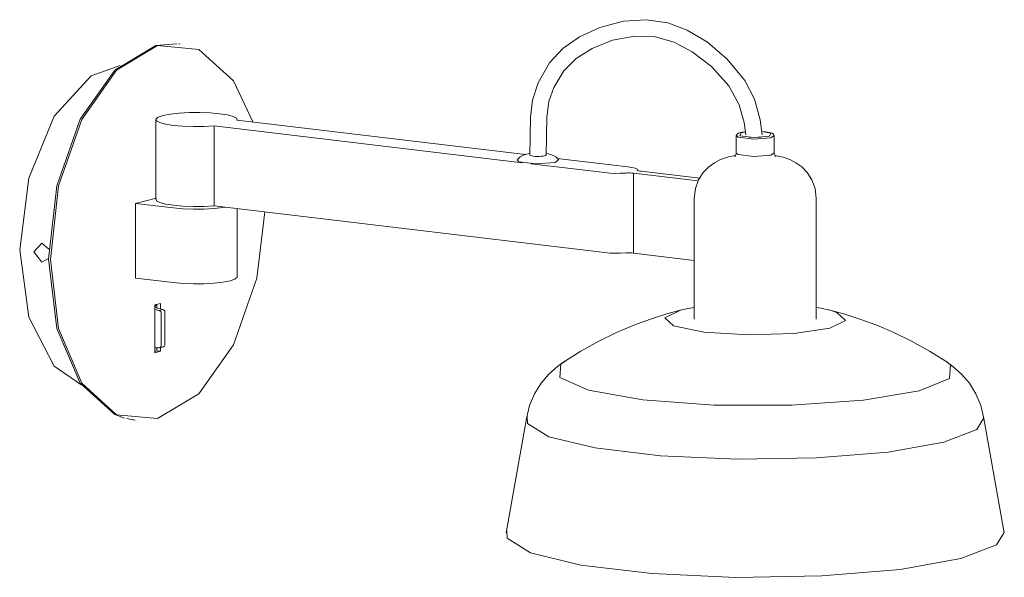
# Model space of a CAD drawing. Header units: millimetres. Extents: x -3708 to -1866, y -883 to 6729.
# Tile 1 of 3: x -3113 to -2750, y -883 to -677. Entities that reach past the tile are written whole.
import ezdxf

# ---------------------------------------------------------------- set-up
doc = ezdxf.new("R2010")
doc.units = ezdxf.units.MM
doc.layers.add('Luminarias', color=7, linetype='Continuous', lineweight=20)

# ---------------------------------------------------------------- blocks, each defined once
blk = doc.blocks.new('20342-116 - 20342-116 TATAWIN White wall lamp arm-582519-00 Isometrico PDF')
at = {"lineweight": 9}
blk.add_line((-1022.14, -782.01), (-1022.54, -782.66), dxfattribs=at)
at = {"layer": 'Luminarias', "color": 9, "lineweight": 9, "true_color": 0xc0c0c0}
for p, q in [((-1013.24, -685.75), (-1013.89, -685.67)), ((-1013.89, -685.71), (-1013.82, -685.72)), ((-1022.21, -713.64), (-1022.21, -743.19)), ((-1000.75, -716), (-886.89, -729.64)), ((-1000.75, -716), (-1000.75, -745.55)), ((-885.77, -726.6), (-992.26, -713.85)), ((-992.21, -713.97), (-992.21, -713.64)), ((-807.91, -719.68), (-807.91, -726.07)), ((-804.44, -718.22), (-806.16, -718.51)), ((-795.14, -720.38), (-793.94, -719.57)), ((-793.91, -726.07), (-793.91, -719.68)), ((-884.15, -726.22), (-885.5, -726.46)), ((-808.21, -726.96), (-810.78, -727.47)), ((-795.14, -726.77), (-793.94, -725.96)), ((-883.81, -730), (-860.6, -732.78)), ((-873.56, -728.49), (-874.79, -729.5)), ((-852.1, -730.63), (-874.07, -728)), ((-847.98, -731.12), (-852.1, -730.63)), ((-860.6, -732.78), (-856.47, -733.28)), ((-845.81, -733.5), (-821.97, -736.35)), ((-845.81, -733.5), (-845.81, -763.04)), ((-844.34, -732.57), (-844.34, -732.33)), ((-821.42, -735.36), (-842.98, -732.78)), ((-1022.17, -742.73), (-1029.72, -744.65)), ((-1029.72, -744.65), (-1015.7, -746.33)), ((-1029.72, -744.65), (-1029.72, -772.22)), ((-823.43, -742.77), (-823.43, -787.48)), ((-778.39, -787.48), (-778.39, -742.77)), ((-860.6, -762.32), (-1000.75, -745.55)), ((-992.21, -771.74), (-992.21, -746.57)), ((-856.47, -762.82), (-860.6, -762.32)), ((-823.41, -765.72), (-845.81, -763.04)), ((-1015.7, -773.9), (-1029.72, -772.22)), ((-1022.55, -782.09), (-1020.57, -781.59)), ((-1020.57, -781.59), (-1020.57, -783.62)), ((-1022.55, -782.09), (-1022.57, -782.09)), ((-1022.55, -799.82), (-1022.55, -782.09)), ((-1022.55, -783.09), (-1019.6, -783.88)), ((-1021.01, -784.24), (-1022.55, -783.83)), ((-1021.89, -781.92), (-1021.89, -783.27)), ((-1019.6, -783.88), (-1021.01, -784.24)), ((-1020.29, -797.12), (-1020.29, -785.19)), ((-1018.87, -784.83), (-1018.87, -796.76)), ((-829.53, -784.4), (-828.03, -784.02)), ((-828.01, -784.02), (-825.78, -783.54)), ((-1022.55, -798.05), (-1021.01, -798.01)), ((-1021.89, -799.15), (-1022.55, -799.32)), ((-1020.57, -799.31), (-1022.55, -799.82)), ((-1021.89, -798.03), (-1021.89, -799.15)), ((-1021.89, -799.15), (-1020.57, -799.31)), ((-1020.87, -797.99), (-1019.45, -797.63)), ((-1020.57, -797.91), (-1020.57, -799.31)), ((-1022.55, -799.82), (-1022.57, -799.81)), ((-1029.94, -824.7), (-1033.1, -824.19)), ((-1030.54, -824.68), (-1029.88, -824.76)), ((-885.33, -824.08), (-892.88, -866.34)), ((-708.95, -866.34), (-716.5, -824.08))]:
    blk.add_line(p, q, dxfattribs=at)
for points in [[(-884.17, -726.76, 0), (-883.84, -712.72, 0), (-883.13, -706.52, 0), (-881.08, -700.06, 0), (-876.84, -692.63, 0), (-871.95, -687.41, 0), (-865.85, -683.11, 0), (-858.28, -679.59, 0), (-849.56, -677.27, 0), (-841.16, -676.74, 0), (-833.21, -677.92, 0), (-826.01, -680.64, 0), (-818.6, -685.11, 0), (-811.25, -691.38, 0), (-804.73, -699.19, 0), (-801.15, -706.17, 0), (-799.06, -713.71, 0), (-798.37, -719.27, 0)], [(-878.17, -726.76, 0), (-877.82, -712.76, 0), (-877.11, -707.01, 0), (-875.32, -701.86, 0), (-871.59, -695.65, 0), (-867.04, -691.14, 0), (-861.16, -687.39, 0), (-853.58, -684.35, 0), (-845.41, -682.8, 0), (-837.81, -683.08, 0), (-830.89, -685.02, 0), (-824.15, -688.59, 0), (-817.07, -694.1, 0), (-810.62, -701.24, 0), (-806.8, -708.19, 0), (-804.98, -714.73, 0), (-804.41, -719.28, 0)], [(-1061.84, -765.24, 0), (-1058.82, -738.09, 0), (-1050.23, -713.55, 0), (-1037.38, -695.34, 0), (-1022.21, -686.25, 0), (-1014.49, -685.65, 0)], [(-986.41, -714.53, 0), (-993.54, -699.4, 0), (-1006.4, -687.72, 0), (-1021.56, -686.33, 0), (-1036.72, -695.42, 0), (-1049.58, -713.63, 0), (-1058.16, -738.17, 0), (-1061.18, -765.32, 0)], [(-1035.41, -693.63, 0), (-1046.1, -697.54, 0), (-1059.72, -712.41, 0), (-1069.14, -735.36, 0), (-1072.5, -761.85, 0)], [(-998.72, -711.49, 0), (-1002.21, -711.18, 0), (-1006.04, -711.04, 0), (-1009.96, -711.07, 0), (-1013.68, -711.28, 0), (-1016.96, -711.66, 0), (-1019.58, -712.16, 0), (-1021.36, -712.77, 0), (-1022.17, -713.44, 0), (-1021.96, -714.12, 0), (-1020.75, -714.77, 0), (-1018.62, -715.34, 0), (-1015.7, -715.8, 0)], [(-992.26, -713.85, 0), (-992.47, -713.17, 0), (-993.68, -712.52, 0), (-995.81, -711.95, 0), (-998.72, -711.49, 0)], [(-1015.7, -715.8, 0), (-1012.21, -716.11, 0), (-1008.38, -716.25, 0), (-1004.47, -716.22, 0), (-1000.75, -716, 0)], [(-807.91, -719.69, 0), (-807.63, -719.06, 0), (-807.06, -718.72, 0), (-806.37, -718.5, 0)], [(-807.89, -719.58, 0), (-807.23, -720.21, 0), (-801.46, -720.9, 0), (-795.14, -720.38, 0)], [(-806.16, -718.51, 0), (-806.66, -719.62, 0), (-801.41, -720.25, 0), (-795.66, -719.77, 0)], [(-804.43, -718.19, 0), (-805.56, -718.33, 0), (-806.37, -718.5, 0)], [(-793.91, -719.69, 0), (-794.19, -719.06, 0), (-794.76, -718.72, 0), (-795.69, -718.44, 0), (-797.18, -718.2, 0), (-798.39, -718.1, 0)], [(-795.66, -719.77, 0), (-795.16, -718.66, 0), (-798.38, -718.12, 0)], [(-803.16, -720.18, 0), (-800.91, -720.25, 0), (-798.66, -720.18, 0), (-798.65, -720.18, 0)], [(-888.84, -728.56, 0), (-887.75, -727.48, 0), (-886.55, -726.81, 0), (-885.5, -726.46, 0)], [(-882.86, -727.19, 0), (-883.45, -727.1, 0), (-883.87, -726.99, 0), (-884.12, -726.86, 0), (-884.16, -726.72, 0)], [(-878.17, -726.76, 0), (-878.18, -726.8, 0), (-878.34, -726.94, 0), (-878.69, -727.06, 0), (-879.22, -727.16, 0), (-879.87, -727.23, 0), (-880.62, -727.28, 0), (-881.4, -727.28, 0), (-882.17, -727.26, 0), (-882.86, -727.19, 0)], [(-873.49, -728.56, 0), (-874.58, -727.48, 0), (-875.79, -726.81, 0), (-877.33, -726.35, 0), (-878.17, -726.24, 0)], [(-807.91, -726.07, 0), (-808.23, -727.05, 0), (-808.53, -727.35, 0), (-808.54, -727.35, 0)], [(-807.91, -726.07, 0), (-807.23, -726.6, 0), (-801.46, -727.29, 0), (-795.14, -726.77, 0)], [(-793.91, -726.07, 0), (-793.59, -727.05, 0), (-793.28, -727.35, 0), (-793.28, -727.35, 0)], [(-778.39, -742.77, 0), (-778.83, -739.16, 0), (-780, -735.95, 0), (-781.7, -733.28, 0), (-783.71, -731.18, 0), (-785.87, -729.6, 0), (-788.13, -728.44, 0), (-790.65, -727.57, 0), (-793.65, -726.98, 0)], [(-874.79, -729.5, 0), (-881.77, -730.08, 0), (-888.15, -729.32, 0), (-888.84, -728.56, 0)], [(-823.43, -742.77, 0), (-822.99, -739.16, 0), (-821.81, -735.95, 0), (-820.12, -733.28, 0), (-818.11, -731.18, 0), (-815.95, -729.6, 0), (-813.69, -728.44, 0), (-811.16, -727.57, 0), (-810.78, -727.47, 0)], [(-856.47, -733.28, 0), (-854.66, -733.44, 0), (-852.66, -733.53, 0), (-850.61, -733.52, 0), (-848.63, -733.43, 0)], [(-848.63, -733.43, 0), (-847.91, -733.4, 0), (-847.17, -733.4, 0), (-846.46, -733.43, 0), (-845.81, -733.5, 0)], [(-844.34, -732.34, 0), (-844.57, -731.99, 0), (-845.29, -731.65, 0), (-846.45, -731.36, 0), (-847.98, -731.12, 0)], [(-842.98, -732.78, 0), (-843.55, -732.69, 0), (-843.98, -732.59, 0), (-844.25, -732.47, 0), (-844.34, -732.34, 0)], [(-1015.7, -745.34, 0), (-1018.62, -744.88, 0), (-1020.75, -744.31, 0), (-1021.96, -743.66, 0), (-1022.17, -742.98, 0)], [(-1061.18, -765.32, 0), (-1058.16, -790.93, 0), (-1049.58, -811.11, 0), (-1036.72, -822.78, 0), (-1021.56, -824.18, 0), (-1006.4, -815.08, 0), (-993.54, -796.88, 0), (-984.95, -772.33, 0), (-981.97, -747.78, 0)], [(-1000.75, -745.55, 0), (-1004.47, -745.76, 0), (-1008.38, -745.79, 0), (-1012.21, -745.65, 0), (-1015.7, -745.34, 0)], [(-1015.7, -746.33, 0), (-1012.21, -746.64, 0), (-1008.38, -746.78, 0), (-1004.47, -746.74, 0), (-1000.75, -746.53, 0), (-997.47, -746.16, 0), (-996.7, -746.03, 0)], [(-1067.28, -762.49, 0), (-1064.32, -759.32, 0), (-1061.7, -761.52, 0)], [(-1072.5, -761.85, 0), (-1069.14, -786.63, 0), (-1059.72, -804.79, 0), (-1049.54, -811.88, 0)], [(-1061.81, -765.01, 0), (-1064.32, -766.38, 0), (-1067.28, -762.49, 0)], [(-848.63, -762.97, 0), (-850.61, -763.06, 0), (-852.66, -763.07, 0), (-854.66, -762.98, 0), (-856.47, -762.82, 0)], [(-845.81, -763.04, 0), (-846.46, -762.97, 0), (-847.17, -762.94, 0), (-847.91, -762.94, 0), (-848.63, -762.97, 0)], [(-1033.75, -824.02, 0), (-1037.38, -822.71, 0), (-1050.23, -811.03, 0), (-1058.82, -790.85, 0), (-1061.84, -765.24, 0)], [(-992.22, -771.66, 0), (-992.26, -771.94, 0), (-993.07, -772.61, 0), (-994.85, -773.22, 0), (-997.47, -773.73, 0), (-1000.75, -774.1, 0), (-1004.47, -774.31, 0), (-1008.38, -774.35, 0), (-1012.21, -774.21, 0), (-1015.7, -773.9, 0)], [(-1020.29, -785.19, 0), (-1020.31, -784.96, 0), (-1020.38, -784.75, 0), (-1020.5, -784.55, 0), (-1020.65, -784.4, 0), (-1020.82, -784.29, 0), (-1021.01, -784.24, 0)], [(-1019.6, -783.88, 0), (-1019.41, -783.93, 0), (-1019.23, -784.04, 0), (-1019.08, -784.19, 0), (-1018.97, -784.39, 0), (-1018.9, -784.6, 0), (-1018.87, -784.83, 0)], [(-871.97, -803.48, 0), (-865.28, -799.24, 0), (-858.66, -795.54, 0), (-852.14, -792.36, 0), (-845.78, -789.65, 0), (-839.59, -787.38, 0), (-833.6, -785.5, 0), (-829.53, -784.4, 0)], [(-773.34, -790.74, 0), (-786.5, -792.7, 0), (-803.52, -793.25, 0), (-819.85, -792.25, 0), (-831.1, -789.95, 0), (-834.26, -786.98, 0), (-828.49, -784.14, 0)], [(-823.42, -783.12, 0), (-824.16, -783.23, 0), (-827.47, -783.89, 0), (-828.37, -784.11, 0)], [(-773.45, -784.11, 0), (-776.62, -783.42, 0), (-778.35, -783.14, 0)], [(-729.86, -803.48, 0), (-736.55, -799.24, 0), (-743.17, -795.54, 0), (-749.69, -792.36, 0), (-756.05, -789.65, 0), (-762.24, -787.38, 0), (-768.23, -785.5, 0), (-773.8, -784.02, 0)], [(-772.87, -784.26, 0), (-770.73, -784.92, 0), (-767.57, -787.89, 0), (-773.34, -790.74, 0)], [(-1021.01, -798.01, 0), (-1020.82, -797.98, 0), (-1020.64, -797.89, 0), (-1020.49, -797.75, 0), (-1020.38, -797.56, 0), (-1020.31, -797.35, 0), (-1020.29, -797.12, 0)], [(-1018.87, -796.76, 0), (-1018.9, -796.99, 0), (-1018.97, -797.21, 0), (-1019.08, -797.39, 0), (-1019.23, -797.53, 0), (-1019.4, -797.62, 0), (-1019.45, -797.63, 0)], [(-870.86, -802.81, 0), (-872.7, -804.03, 0), (-873.06, -809.02, 0), (-862.44, -813.65, 0), (-842.45, -817.23, 0), (-816.14, -819.2, 0), (-787.51, -819.26, 0), (-760.92, -817.41, 0), (-740.42, -813.92, 0)], [(-740.42, -813.92, 0), (-729.13, -809.34, 0), (-728.77, -804.34, 0), (-730.43, -803.12, 0)], [(-885.35, -824.17, 0), (-884.23, -819.38, 0), (-882.41, -815.01, 0), (-880, -811.12, 0), (-877.13, -807.76, 0), (-873.91, -804.89, 0), (-871.94, -803.47, 0)], [(-716.48, -824.17, 0), (-717.59, -819.38, 0), (-719.42, -815.01, 0), (-721.83, -811.12, 0), (-724.7, -807.76, 0), (-727.92, -804.89, 0), (-729.89, -803.47, 0)], [(-885.11, -823.39, 0), (-884.98, -825.95, 0), (-877.13, -830.88, 0), (-860.08, -835.04, 0), (-835.9, -837.94, 0), (-807.5, -839.22, 0), (-778.31, -838.72, 0), (-751.84, -836.52, 0), (-731.29, -832.87, 0)], [(-731.29, -832.87, 0), (-719.14, -828.22, 0), (-716.53, -823.91, 0)], [(-892.69, -865.79, 0), (-892.49, -868.39, 0), (-883.94, -873.76, 0), (-865.37, -878.29, 0), (-839.03, -881.44, 0), (-808.09, -882.84, 0), (-776.28, -882.3, 0), (-747.45, -879.9, 0), (-725.06, -875.92, 0)], [(-725.06, -875.92, 0), (-711.83, -870.85, 0), (-708.99, -866.22, 0)]]:
    blk.add_polyline3d(points, dxfattribs=at)

msp = doc.modelspace()

# ---------------------------------------------------------------- block references
at = {"layer": 'Luminarias', "color": 9, "lineweight": 9, "true_color": 0xc0c0c0}
msp.add_blockref('20342-116 - 20342-116 TATAWIN White wall lamp arm-582519-00 Isometrico PDF', (-2040.85, 0), dxfattribs=at)

doc.saveas('drawing.dxf')
